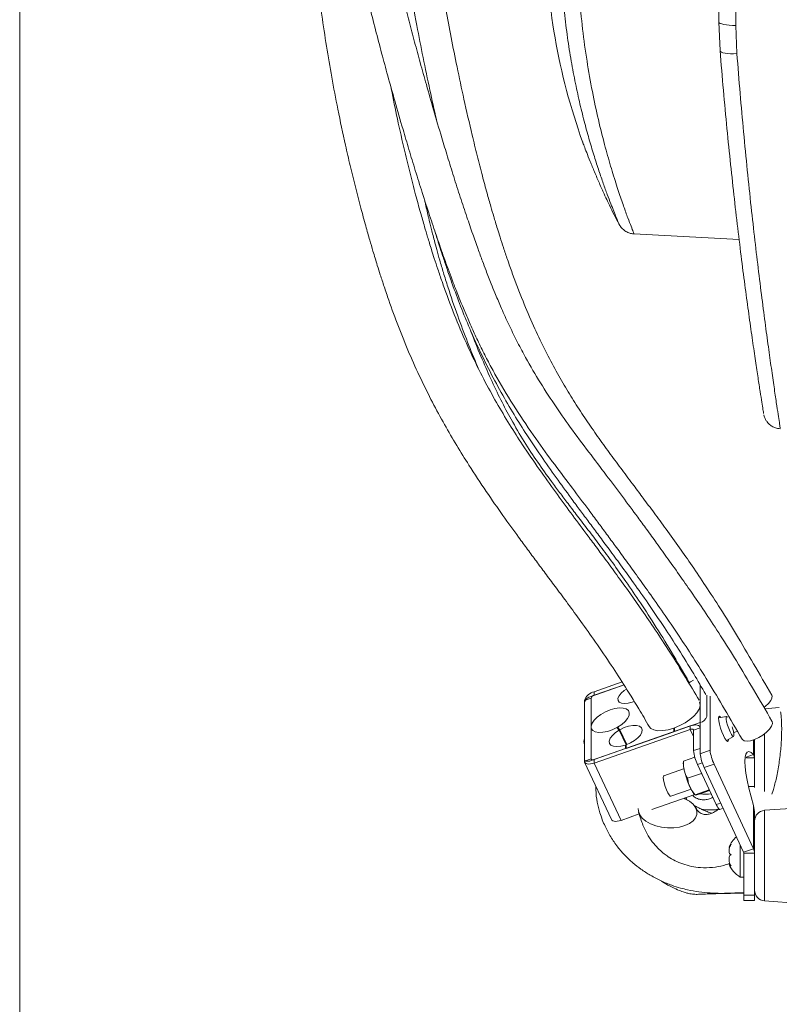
# Model space of a CAD drawing. Header units: millimetres. Extents: x 0 to 8410, y 0 to 5940.
# Tile 112 of 180: x 5057 to 5270, y 2877 to 3153. Entities that reach past the tile are written whole.
import ezdxf

# ---------------------------------------------------------------- set-up
doc = ezdxf.new("R2010")
doc.units = ezdxf.units.MM
doc.header["$LTSCALE"] = 10
doc.styles.add('SLDTEXTSTYLE0', font='TXT', dxfattribs={"width": 0.605})
doc.dimstyles.new('SLDDIMSTYLE0', dxfattribs={"dimtxt": 50, "dimasz": 50, "dimexe": 0, "dimexo": 0.0625, "dimgap": 12.5, "dimtad": 1, "dimtoh": 1, "dimdec": 1, "dimrnd": 1e-09, "dimzin": 12, "dimdsep": 46, "dimtxsty": 'SLDTEXTSTYLE0', "dimsah": 1, "dimcen": 0.09, "dimadec": 0, "dimazin": 0, "dimtfac": 1, "dimtofl": 0, "dimtmove": 0, "dimatfit": 3, "dimfxl": 1, "dimfrac": 2, "dimtolj": 1, "dimtzin": 12, "dimarcsym": 0})

# ---------------------------------------------------------------- blocks, each defined once
blk = doc.blocks.new('*D17')
at = {"color": 7, "linetype": 'Continuous', "lineweight": 0}
for p, q in [((5057.2, 3177.87), (5057.2, 2367.92)), ((5437.2, 2551.21), (5437.2, 2367.92)), ((5437.2, 2382.92), (5057.2, 2382.92))]:
    blk.add_line(p, q, dxfattribs=at)
for points in [[(5057.2, 2382.92), (5107.2, 2375.42), (5107.2, 2390.42)], [(5437.2, 2382.92), (5387.2, 2390.42), (5387.2, 2375.42)]]:
    blk.add_solid(points, dxfattribs=at)
at = {"color": 7, "linetype": 'Continuous', "lineweight": 0, "insert": (5189.92, 2447.38), "char_height": 50, "attachment_point": 1, "style": 'SLDTEXTSTYLE0'}
blk.add_mtext('380', dxfattribs=at)

msp = doc.modelspace()

# ---------------------------------------------------------------- linework, layer by layer
at = {"color": 7, "linetype": 'Continuous', "lineweight": 0}
for p, q in [((5253.2, 3152.31), (5253.2, 3183.6)), ((5253.52, 3144.32), (5253.2, 3152.31)), ((5229.39, 3092.93), (5258.87, 3091.38)), ((5241.63, 2972.74), (5241.33, 2972.64)), ((5241.84, 2971.82), (5242.12, 2971.92)), ((5242.38, 2970.94), (5242.63, 2971.06)), ((5217.35, 2963.25), (5226.6, 2966.48)), ((5226.07, 2967.3), (5218.28, 2964.57)), ((5226.6, 2966.48), (5218.28, 2963.57)), ((5247.95, 2947.2), (5247.95, 2966.5)), ((5215.5, 2962.1), (5215.5, 2945.1)), ((5217.35, 2962.75), (5217.35, 2945.75)), ((5249.8, 2963.59), (5249.8, 2957.6)), ((5250.73, 2948.18), (5250.73, 2963.37)), ((5215.5, 2945.6), (5215.5, 2961.6)), ((5270.13, 2960.11), (5265.99, 2959.82)), ((5255.37, 2957.61), (5253.07, 2957.24)), ((5218.28, 2945.57), (5245.17, 2954.98)), ((5218.28, 2944.57), (5245.17, 2953.98)), ((5224.61, 2954.53), (5225.29, 2953.83)), ((5224.78, 2954.62), (5225.46, 2953.93)), ((5225.03, 2954.1), (5224.78, 2954.62)), ((5225.29, 2953.83), (5227.22, 2949.7)), ((5225.46, 2953.93), (5227.4, 2949.77)), ((5240.53, 2954.36), (5240.53, 2953.36)), ((5240.72, 2953.96), (5240.53, 2954.36)), ((5247.95, 2955.95), (5240.72, 2953.42)), ((5240.72, 2954.42), (5240.72, 2953.42)), ((5246.09, 2953.81), (5246.09, 2948.06)), ((5247.95, 2954.61), (5247.89, 2954.75)), ((5247.95, 2954.45), (5247.95, 2948.7)), ((5215.5, 2951.16), (5215.46, 2951.14)), ((5240.53, 2953.36), (5227.17, 2948.68)), ((5255.31, 2950.86), (5257.33, 2952)), ((5263.2, 2949.18), (5263.2, 2951.19)), ((5226.98, 2948.62), (5217.35, 2945.25)), ((5226.98, 2949.62), (5226.98, 2948.62)), ((5227.17, 2949.22), (5226.98, 2949.62)), ((5227.17, 2949.68), (5227.17, 2948.68)), ((5263.2, 2949.18), (5263.2, 2946.07)), ((5243.32, 2945.14), (5246.44, 2946.23)), ((5262.91, 2946.98), (5260.87, 2946.26)), ((5260.87, 2946.26), (5261.05, 2946.07)), ((5263.2, 2946.07), (5261.05, 2946.07)), ((5263.2, 2946.07), (5262.91, 2946.98)), ((5263.2, 2938.04), (5263.2, 2946.07)), ((5215.56, 2944.8), (5223.05, 2928.75)), ((5243.3, 2942.92), (5237.72, 2940.96)), ((5247.22, 2944.15), (5252.46, 2932.91)), ((5260.13, 2919.59), (5249.07, 2943.3)), ((5262.91, 2920.57), (5251.85, 2944.27)), ((5244.4, 2940.32), (5248.3, 2941.68)), ((5248.45, 2941.51), (5248.3, 2941.68)), ((5239.71, 2935.3), (5245.4, 2937.29)), ((5250.46, 2937.05), (5250.41, 2937.31)), ((5263.2, 2937.72), (5263.2, 2938.04)), ((5234.38, 2931.53), (5246.42, 2935.74)), ((5243.92, 2934.46), (5243.6, 2934.75)), ((5246.56, 2935.68), (5250.46, 2937.05)), ((5247.64, 2935.86), (5250.6, 2936.9)), ((5253.45, 2931.57), (5254.39, 2931.9)), ((5262.91, 2932.65), (5263.2, 2930.96)), ((5277.82, 2932.14), (5265.99, 2931.32)), ((5225.77, 2928.51), (5230.87, 2930.3)), ((5263.2, 2930.96), (5263.2, 2928.32)), ((5263.2, 2920.68), (5263.2, 2928.32)), ((5259.2, 2921.58), (5259.2, 2912.62)), ((5263.2, 2920.68), (5263.2, 2919.27)), ((5260.2, 2907.56), (5260.2, 2919.27)), ((5263.2, 2907.56), (5263.2, 2919.27)), ((5256.35, 2916.32), (5256.06, 2916.32)), ((5259.2, 2912.62), (5260.2, 2912.62)), ((5260.2, 2906.06), (5260.2, 2907.56)), ((5263.2, 2908.1), (5263.37, 2908.1)), ((5263.2, 2908.09), (5263.37, 2908.09)), ((5263.2, 2906.06), (5263.2, 2907.56)), ((5260.2, 2906.06), (5263.2, 2906.06)), ((5265.99, 2905.93), (5276.02, 2905.22))]:
    msp.add_line(p, q, dxfattribs=at)
at = {"color": 8, "linetype": 'Continuous', "lineweight": 0}
for p, q in [((5257.94, 3183.81), (5257.94, 3151.36)), ((5257.94, 3151.36), (5258.25, 3143.48)), ((5217.35, 2962.75), (5215.5, 2962.1)), ((5218.28, 2964.57), (5218.28, 2963.57)), ((5245.17, 2953.98), (5245.17, 2954.98)), ((5245.17, 2953.98), (5246.09, 2951.99)), ((5247.95, 2954.45), (5246.09, 2953.81)), ((5262.91, 2951.09), (5262.91, 2946.98)), ((5265.99, 2952.79), (5265.99, 2936.62)), ((5246.09, 2948.06), (5247.95, 2948.7)), ((5215.5, 2945.1), (5217.35, 2945.75)), ((5218.28, 2945.57), (5218.28, 2944.57)), ((5247.95, 2947.2), (5250.73, 2948.18)), ((5218.28, 2944.57), (5225.77, 2928.51)), ((5248.54, 2944.61), (5247.22, 2944.15)), ((5249.07, 2943.3), (5251.85, 2944.27)), ((5261.47, 2938.04), (5263.2, 2938.04)), ((5252.46, 2932.91), (5253.72, 2933.34)), ((5262.91, 2932.65), (5262.91, 2920.57)), ((5265.99, 2931.32), (5265.99, 2918.62)), ((5262.91, 2920.57), (5260.13, 2919.59)), ((5263.2, 2919.27), (5260.2, 2919.27)), ((5265.99, 2918.62), (5265.99, 2905.93)), ((5260.2, 2907.56), (5263.2, 2907.56))]:
    msp.add_line(p, q, dxfattribs=at)
at = {"color": 8, "linetype": 'Continuous', "lineweight": 0, "flags": 128}
for points in [[(5253.2, 3152.31), (5253.29, 3152.13), (5253.56, 3151.96), (5253.99, 3151.8), (5254.58, 3151.66), (5255.29, 3151.54), (5256.11, 3151.45), (5257, 3151.39), (5257.94, 3151.36)], [(5253.52, 3144.32), (5253.63, 3144.1), (5253.91, 3143.9), (5254.34, 3143.73), (5254.93, 3143.6), (5255.63, 3143.51), (5256.44, 3143.45), (5257.32, 3143.44), (5258.25, 3143.48)]]:
    msp.add_lwpolyline(points, dxfattribs=at)
at = {"color": 7, "linetype": 'Continuous', "lineweight": 0, "flags": 128}
for points in [[(5246.05, 2967.85), (5245.21, 2967.3), (5244.8, 2967.07)], [(5229.46, 2961.85), (5228.93, 2961.65), (5227.79, 2961.34), (5226.75, 2961.24), (5225.88, 2961.34), (5225.25, 2961.64), (5224.92, 2962.12), (5224.91, 2962.73), (5225.22, 2963.44), (5225.83, 2964.18), (5226.69, 2964.89), (5227.32, 2965.3)], [(5265.83, 2960.19), (5266.26, 2960.52), (5267.11, 2961.3), (5267.73, 2962.08), (5268.07, 2962.81), (5268.1, 2963.41), (5268.02, 2963.62)], [(5224.61, 2954.53), (5223.31, 2953.9), (5221.97, 2953.45), (5220.67, 2953.19), (5219.51, 2953.14), (5218.54, 2953.3), (5217.84, 2953.67), (5217.44, 2954.22), (5217.37, 2954.92), (5217.63, 2955.72), (5218.21, 2956.57), (5219.07, 2957.43), (5220.15, 2958.23), (5221.4, 2958.93), (5222.73, 2959.49), (5224.06, 2959.86), (5225.31, 2960.03), (5226.4, 2959.99), (5227.25, 2959.74), (5227.83, 2959.29), (5228.09, 2958.67), (5228.02, 2957.92), (5227.62, 2957.09), (5226.91, 2956.23), (5225.95, 2955.39), (5224.78, 2954.62)], [(5247.78, 2961.68), (5247.88, 2961.41), (5247.93, 2960.59), (5247.65, 2959.67), (5247.05, 2958.69), (5246.17, 2957.7), (5245.04, 2956.74), (5243.72, 2955.84), (5242.25, 2955.06), (5240.72, 2954.42)], [(5253.07, 2957.16), (5253.14, 2957.59), (5253.34, 2957.69), (5253.65, 2957.43), (5253.73, 2957.34)], [(5255.88, 2951.18), (5255.88, 2951.14), (5255.81, 2950.7), (5255.61, 2950.61), (5255.3, 2950.86), (5254.91, 2951.43), (5254.48, 2952.27), (5254.04, 2953.3), (5253.65, 2954.4), (5253.34, 2955.48), (5253.14, 2956.43), (5253.07, 2957.16), (5253.07, 2957.16)], [(5255.6, 2957.48), (5255.37, 2957.61), (5255.23, 2957.4), (5255.23, 2956.89), (5255.37, 2956.12), (5255.62, 2955.19), (5255.95, 2954.22), (5256.33, 2953.31)], [(5226.98, 2949.62), (5225.74, 2949.29), (5224.59, 2949.17), (5223.63, 2949.27), (5222.92, 2949.59), (5222.52, 2950.09), (5222.45, 2950.75), (5222.73, 2951.51), (5223.33, 2952.31), (5224.2, 2953.11), (5225.29, 2953.83)], [(5225.46, 2953.93), (5226.67, 2954.5), (5227.9, 2954.9), (5229.08, 2955.11), (5230.11, 2955.1), (5230.93, 2954.89), (5231.47, 2954.48), (5231.7, 2953.9), (5231.6, 2953.21), (5231.18, 2952.43), (5230.47, 2951.64), (5229.52, 2950.88), (5228.39, 2950.21), (5227.17, 2949.68)], [(5240.53, 2954.36), (5238.95, 2953.91), (5237.45, 2953.67), (5236.09, 2953.65), (5234.96, 2953.86), (5234.09, 2954.27), (5233.53, 2954.88), (5233.32, 2955.49)], [(5245.17, 2954.98), (5245.71, 2955.14), (5246.23, 2955.24), (5246.71, 2955.27), (5247.13, 2955.23), (5247.48, 2955.12), (5247.74, 2954.95), (5247.9, 2954.73), (5247.95, 2954.45)], [(5245.17, 2953.98), (5245.35, 2954.03), (5245.52, 2954.07), (5245.68, 2954.08), (5245.82, 2954.06), (5245.94, 2954.03), (5246.02, 2953.97), (5246.08, 2953.9), (5246.09, 2953.81)], [(5256.33, 2953.31), (5256.71, 2952.59), (5257.05, 2952.13), (5257.29, 2951.99), (5257.43, 2952.19), (5257.43, 2952.71), (5257.29, 2953.47), (5257.05, 2954.4), (5256.96, 2954.69)], [(5259.7, 2951.26), (5259.79, 2951.14), (5260.3, 2950.81), (5261.08, 2950.71), (5262.06, 2950.84), (5263.18, 2951.19), (5264.36, 2951.73), (5265.5, 2952.42), (5266.52, 2953.22), (5267.34, 2954.06), (5267.91, 2954.88), (5268.18, 2955.63), (5268.13, 2956.23), (5268.07, 2956.35)], [(5215.35, 2950.73), (5215.42, 2951.1), (5215.46, 2951.14)], [(5257.36, 2953.13), (5257.93, 2953.31), (5258.38, 2953.49)], [(5215.5, 2949.67), (5215.42, 2950.08), (5215.35, 2950.73)], [(5217.35, 2945.25), (5216.99, 2945.14), (5216.64, 2945.08), (5216.32, 2945.06), (5216.04, 2945.08), (5215.81, 2945.15), (5215.64, 2945.27), (5215.53, 2945.42), (5215.5, 2945.6)], [(5217.35, 2945.75), (5217.37, 2945.66), (5217.42, 2945.58), (5217.51, 2945.53), (5217.62, 2945.49), (5217.76, 2945.48), (5217.92, 2945.49), (5218.1, 2945.52), (5218.28, 2945.57)], [(5262.91, 2946.98), (5262.2, 2947.55), (5261.59, 2947.77), (5261.11, 2947.62), (5260.76, 2947.1), (5260.54, 2946.24), (5260.47, 2945.05), (5260.54, 2943.55), (5260.76, 2941.77), (5261.11, 2939.75), (5261.59, 2937.52), (5262.2, 2935.14), (5262.91, 2932.65)], [(5215.5, 2945.1), (5215.55, 2944.83), (5215.71, 2944.6), (5215.97, 2944.43), (5216.31, 2944.32), (5216.73, 2944.29), (5217.21, 2944.31), (5217.74, 2944.41), (5218.28, 2944.57)], [(5237.59, 2940.54), (5237.66, 2940.91), (5237.72, 2940.96)], [(5239.71, 2935.3), (5239.58, 2935.32), (5239.28, 2935.63), (5238.91, 2936.24), (5238.52, 2937.07), (5238.15, 2938.04), (5237.85, 2939.01), (5237.66, 2939.88), (5237.59, 2940.54)], [(5230.61, 2931.8), (5230.65, 2931.04), (5231, 2930.07), (5231.7, 2929.14), (5232.71, 2928.29), (5233.99, 2927.57), (5235.48, 2927), (5237.12, 2926.61), (5238.83, 2926.41), (5240.54, 2926.42), (5242.18, 2926.63), (5243.67, 2927.04), (5244.95, 2927.62), (5245.96, 2928.35), (5246.66, 2929.21), (5247.02, 2930.14), (5247.02, 2931.12), (5246.66, 2932.09), (5245.96, 2933.02), (5244.95, 2933.87), (5243.67, 2934.59), (5243.44, 2934.7)], [(5253.45, 2931.57), (5253.4, 2931.57), (5253.26, 2931.64), (5253.09, 2931.82), (5252.89, 2932.1), (5252.68, 2932.46), (5252.46, 2932.91)], [(5223.05, 2928.75), (5223.2, 2928.54), (5223.46, 2928.37), (5223.8, 2928.26), (5224.23, 2928.23), (5224.71, 2928.26), (5225.23, 2928.35), (5225.77, 2928.51)]]:
    msp.add_lwpolyline(points, dxfattribs=at)
at = {"color": 7, "linetype": 'Continuous', "lineweight": 0}
for centre, radius, start, end in [((5379.7, 3177.87), 175, 180.0015, 199.7352), ((5379.7, 3177.87), 175, 206.0625, 208.0418), ((5219.09, 2960.86), 3.8, 102.3163, 160.9689), ((5217.89, 2960.77), 2.53, 102.3162, 160.969), ((5218.55, 2962.34), 1.27, 102.3172, 160.968), ((5247.41, 2958.43), 2.53, 282.3151, 340.969), ((5257.68, 2949.27), 11.65, 185.9869, 206.0931), ((5259.53, 2948.42), 11.65, 185.9865, 206.0938), ((5262.32, 2949.39), 11.65, 185.987, 206.0937), ((5249.47, 2943.79), 7.98, 258.7272, 281.3023), ((5266.2, 2928.32), 3, 94, 180), ((5262.6, 2918.5), 7, 129.7336, 159.316), ((5259.44, 2919.27), 0.766, 0.115, 25.1882), ((5260.14, 2919.26), 3.06, 0.1188, 25.1829), ((5262.6, 2918.74), 7, 200.718, 240.9503), ((5266.2, 2908.92), 3, 180, 266)]:
    msp.add_arc(centre, radius, start, end, dxfattribs=at)
for points, knots in [([(5154.35, 3325.19), (5153.73, 3323.4), (5152.47, 3319.77), (5150.59, 3314.2), (5148.74, 3308.37), (5147.08, 3302.54), (5145.73, 3297.04), (5144.74, 3292.29), (5144.02, 3288.33), (5143.46, 3284.8), (5142.95, 3281.18), (5142.47, 3277.07), (5141.93, 3271.35), (5141.5, 3264.2), (5141.31, 3255.91), (5141.39, 3247.87), (5141.65, 3240.91), (5141.99, 3235.25), (5142.32, 3230.88), (5142.69, 3226.6), (5143.15, 3222.09), (5143.74, 3216.94), (5144.45, 3211.48), (5145.27, 3205.84), (5146.13, 3200.43), (5146.98, 3195.44), (5147.81, 3190.89), (5149.07, 3184.29), (5150.9, 3175.41), (5153.14, 3165.57), (5155.18, 3157.12), (5156.91, 3150.27), (5158.64, 3143.67), (5160.44, 3137.02), (5162.43, 3129.89), (5164.41, 3123), (5166.33, 3116.49), (5168.12, 3110.59), (5170.06, 3104.4), (5172.04, 3098.28), (5173.93, 3092.63), (5175.57, 3087.89), (5176.93, 3084.07), (5178.03, 3081.1), (5178.89, 3078.81), (5179.66, 3076.83), (5180.53, 3074.65), (5181.67, 3071.85), (5183.14, 3068.38), (5184.88, 3064.51), (5186.8, 3060.49), (5188.84, 3056.52), (5191.94, 3050.86), (5196.28, 3043.69), (5201.77, 3035.6), (5207.13, 3028.27), (5212.1, 3021.68), (5216.08, 3016.37), (5219.25, 3012.12), (5221.73, 3008.77), (5224.28, 3005.3), (5227.05, 3001.51), (5230.18, 2997.19), (5233.71, 2992.24), (5237.69, 2986.58), (5241.82, 2980.55), (5246.04, 2974.11), (5250.29, 2967.27), (5254.89, 2959.54), (5258.06, 2954.08), (5259.7, 2951.26)], [0, 0, 0, 0, 0.012715, 0.025915, 0.039672, 0.053859, 0.066728, 0.077808, 0.086513, 0.093792, 0.101846, 0.111111, 0.121629, 0.140508, 0.159277, 0.1774, 0.19463, 0.206198, 0.215586, 0.224076, 0.235107, 0.246118, 0.258955, 0.272178, 0.284465, 0.295803, 0.306186, 0.315631, 0.341008, 0.367206, 0.383553, 0.399597, 0.414895, 0.429633, 0.446165, 0.465079, 0.478287, 0.49235, 0.507216, 0.522688, 0.53663, 0.548403, 0.557588, 0.564979, 0.570638, 0.574821, 0.57999, 0.587277, 0.596357, 0.607026, 0.61804, 0.629125, 0.640299, 0.667087, 0.694696, 0.720798, 0.745963, 0.770207, 0.78407, 0.797619, 0.81119, 0.826575, 0.844044, 0.863602, 0.885269, 0.909099, 0.92943, 0.951319, 0.974871, 1, 1, 1, 1]), ([(5268.07, 2956.35), (5266.35, 2959.3), (5263.03, 2965), (5258.22, 2973.07), (5253.77, 2980.18), (5249.7, 2986.35), (5245.99, 2991.79), (5242.43, 2996.87), (5239.06, 3001.63), (5235.87, 3006.08), (5233.04, 3009.97), (5229.86, 3014.31), (5226.13, 3019.34), (5221.59, 3025.38), (5216.72, 3031.79), (5211.79, 3038.37), (5207.03, 3045.12), (5202.64, 3051.92), (5199.05, 3058.12), (5196.21, 3063.55), (5194.04, 3068.04), (5192.11, 3072.34), (5190.57, 3075.98), (5189.46, 3078.71), (5188.64, 3080.79), (5187.83, 3082.89), (5186.84, 3085.52), (5185.59, 3088.92), (5184.13, 3093.05), (5182.47, 3097.9), (5180.69, 3103.28), (5178.88, 3108.93), (5177.15, 3114.48), (5175.26, 3120.72), (5173.27, 3127.45), (5171.27, 3134.48), (5169.51, 3140.81), (5167.9, 3146.72), (5166.37, 3152.55), (5164.86, 3158.49), (5163.35, 3164.64), (5161.81, 3171.19), (5160.25, 3178.19), (5158.69, 3185.61), (5157.19, 3193.35), (5155.79, 3201.26), (5154.57, 3209.05), (5153.58, 3216.3), (5152.78, 3223.1), (5152.12, 3229.85), (5151.57, 3237.01), (5151.22, 3244.03), (5151.05, 3250.78), (5151.05, 3257.08), (5151.21, 3263.1), (5151.49, 3268.24), (5151.81, 3272.31), (5152.11, 3275.41), (5152.42, 3278.24), (5152.82, 3281.36), (5153.41, 3285.31), (5154.35, 3290.56), (5155.75, 3297), (5157.79, 3304.54), (5160.41, 3312.8), (5162.4, 3318.52), (5163.44, 3321.52)], [0, 0, 0, 0, 0.026825, 0.05193, 0.07521, 0.096779, 0.116771, 0.13526, 0.155169, 0.173076, 0.189007, 0.202982, 0.226785, 0.251577, 0.277325, 0.303973, 0.327076, 0.349591, 0.371583, 0.384384, 0.39712, 0.409408, 0.419509, 0.426131, 0.430893, 0.435739, 0.44243, 0.451036, 0.461634, 0.473525, 0.487323, 0.501539, 0.515116, 0.528002, 0.546965, 0.563902, 0.578679, 0.592393, 0.606245, 0.62022, 0.63463, 0.649796, 0.666485, 0.68389, 0.701929, 0.720571, 0.73905, 0.756033, 0.770843, 0.786041, 0.802646, 0.820141, 0.834376, 0.848996, 0.86342, 0.875704, 0.884368, 0.891466, 0.897109, 0.903892, 0.913067, 0.924523, 0.940471, 0.958357, 0.978157, 1, 1, 1, 1]), ([(5169.27, 3319.16), (5168.56, 3317.11), (5167.1, 3312.92), (5164.95, 3306.43), (5162.97, 3299.79), (5161.37, 3293.43), (5160.28, 3288.17), (5159.57, 3284.1), (5159.06, 3280.73), (5158.6, 3277.23), (5158.16, 3273.25), (5157.71, 3267.89), (5157.35, 3261.35), (5157.19, 3253.9), (5157.23, 3246.65), (5157.4, 3240.59), (5157.62, 3235.84), (5157.8, 3232.45), (5157.99, 3229.48), (5158.19, 3226.55), (5158.45, 3223.12), (5158.81, 3218.83), (5159.3, 3213.68), (5159.88, 3208.16), (5160.51, 3202.67), (5161.15, 3197.57), (5161.76, 3192.9), (5162.36, 3188.61), (5163.27, 3182.32), (5164.59, 3173.75), (5166.45, 3162.68), (5168.36, 3152.19), (5170.29, 3142.32), (5172.1, 3133.52), (5173.4, 3127.73), (5174.02, 3124.98)], [0, 0, 0, 0, 0.032857, 0.067289, 0.103611, 0.137878, 0.166599, 0.184976, 0.20059, 0.218197, 0.238423, 0.261362, 0.299692, 0.337633, 0.374377, 0.409643, 0.429459, 0.446647, 0.46116, 0.474601, 0.491122, 0.513473, 0.539987, 0.569698, 0.597916, 0.623998, 0.647913, 0.669641, 0.690005, 0.744822, 0.802037, 0.861721, 0.908241, 0.956409, 1, 1, 1, 1]), ([(5268.02, 2963.63), (5266.31, 2966.57), (5263.01, 2972.29), (5258.21, 2980.44), (5253.73, 2987.73), (5249.58, 2994.13), (5245.76, 2999.79), (5242.07, 3005.07), (5238.52, 3010.01), (5235.13, 3014.61), (5232.12, 3018.66), (5229.14, 3022.65), (5226.08, 3026.73), (5222.83, 3031.11), (5219.6, 3035.57), (5216.39, 3040.18), (5213.24, 3044.92), (5210.16, 3049.88), (5207.16, 3055.13), (5204.18, 3060.85), (5201.2, 3067.16), (5198.21, 3074.2), (5195.79, 3080.5), (5193.99, 3085.56), (5192.85, 3088.94), (5191.92, 3091.83), (5191.18, 3094.19), (5190.59, 3096.12), (5189.97, 3098.18), (5189.17, 3100.91), (5188.1, 3104.69), (5186.82, 3109.46), (5185.43, 3114.89), (5183.68, 3122.07), (5181.79, 3130.35), (5179.84, 3139.48), (5178.14, 3147.9), (5176.62, 3155.85), (5175.19, 3163.8), (5173.81, 3171.84), (5172.46, 3180.2), (5171.15, 3188.85), (5169.91, 3197.86), (5168.8, 3206.83), (5167.95, 3214.85), (5167.31, 3221.85), (5166.8, 3228.28), (5166.37, 3235.08), (5166.08, 3241.76), (5165.93, 3248.19), (5165.92, 3254.23), (5166.05, 3260.03), (5166.29, 3265.03), (5166.57, 3269), (5166.84, 3272.03), (5167.13, 3274.74), (5167.49, 3277.68), (5168.01, 3281.38), (5168.86, 3286.35), (5170.15, 3292.48), (5172.06, 3299.67), (5174.54, 3307.54), (5176.44, 3313), (5177.43, 3315.86)], [0, 0, 0, 0, 0.027831, 0.054038, 0.078471, 0.101163, 0.122226, 0.141733, 0.162792, 0.181824, 0.198894, 0.214061, 0.23302, 0.251789, 0.270833, 0.290061, 0.30941, 0.327903, 0.34658, 0.365539, 0.385062, 0.405506, 0.427218, 0.437482, 0.446486, 0.454127, 0.460309, 0.464956, 0.469167, 0.476335, 0.485959, 0.49817, 0.512671, 0.527012, 0.552062, 0.574518, 0.594744, 0.61415, 0.633, 0.652906, 0.672853, 0.693799, 0.715641, 0.73795, 0.758468, 0.773233, 0.788173, 0.804504, 0.821775, 0.835856, 0.850337, 0.864789, 0.877199, 0.88596, 0.893155, 0.898843, 0.905345, 0.914267, 0.925491, 0.941215, 0.958874, 0.978424, 1, 1, 1, 1]), ([(5142.58, 3277.85), (5142.56, 3277.74), (5142.2, 3275.62), (5141.56, 3271.33), (5140.73, 3265.33), (5140.04, 3259.5), (5139.45, 3253.99), (5138.94, 3248.4), (5138.52, 3242.89), (5138.19, 3237.79), (5137.97, 3233.4), (5137.82, 3229.64), (5137.69, 3225.88), (5137.6, 3221.67), (5137.55, 3216.71), (5137.56, 3211.21), (5137.66, 3205.5), (5137.82, 3199.99), (5138.03, 3194.91), (5138.28, 3190.25), (5138.71, 3183.52), (5139.44, 3174.46), (5140.58, 3163.91), (5141.86, 3154.23), (5143.18, 3145.55), (5144.68, 3136.76), (5146.43, 3127.51), (5148.19, 3119.23), (5149.85, 3111.99), (5151.29, 3106.1), (5152.75, 3100.46), (5154.11, 3095.47), (5155.25, 3091.46), (5156.13, 3088.46), (5156.84, 3086.11), (5157.52, 3083.89), (5158.35, 3081.25), (5159.42, 3077.98), (5161.07, 3073.12), (5163.37, 3066.82), (5166.34, 3059.48), (5169.55, 3052.38), (5172.87, 3045.73), (5176.26, 3039.48), (5179.68, 3033.61), (5183.6, 3027.29), (5187.97, 3020.68), (5192.65, 3013.97), (5196.47, 3008.67), (5199.57, 3004.46), (5202.04, 3001.13), (5204.61, 2997.69), (5207.41, 2993.95), (5210.57, 2989.69), (5214.13, 2984.82), (5218.15, 2979.18), (5222.31, 2973.12), (5226.56, 2966.6), (5230.29, 2960.59), (5232.7, 2956.47), (5233.68, 2954.79)], [0, 0, 0, 0, 0.000854, 0.016775, 0.033947, 0.048221, 0.062679, 0.077308, 0.092091, 0.105915, 0.117308, 0.126495, 0.135389, 0.146723, 0.159422, 0.174257, 0.189728, 0.20411, 0.217385, 0.229545, 0.240597, 0.270143, 0.300616, 0.323501, 0.346493, 0.369267, 0.393238, 0.420163, 0.435555, 0.451658, 0.467858, 0.481576, 0.492588, 0.500985, 0.506576, 0.512122, 0.519541, 0.528774, 0.539744, 0.561008, 0.583439, 0.605182, 0.626348, 0.64702, 0.667279, 0.687199, 0.715715, 0.743554, 0.770827, 0.786661, 0.802318, 0.818176, 0.836209, 0.856699, 0.879639, 0.905032, 0.932945, 0.956763, 0.982426, 1, 1, 1, 1]), ([(5265.73, 3042.59), (5265.73, 3042.58), (5265.74, 3042.57), (5265.57, 3043.6), (5265.25, 3045.59), (5264.79, 3048.58), (5264.19, 3052.46), (5263.47, 3057.24), (5262.64, 3062.92), (5261.71, 3069.44), (5260.73, 3076.68), (5259.69, 3084.61), (5258.62, 3093.29), (5257.54, 3102.57), (5256.48, 3112.3), (5255.45, 3122.49), (5254.45, 3133.16), (5253.83, 3140.6), (5253.52, 3144.32)], [0, 0, 0, 0, 0.03965, 0.101956, 0.166132, 0.230309, 0.29338, 0.356453, 0.421415, 0.486378, 0.549622, 0.612865, 0.677953, 0.743041, 0.806366, 0.86969, 0.934845, 1, 1, 1, 1]), ([(5247.65, 2962.16), (5246.39, 2964.31), (5243.64, 2968.98), (5239.53, 2975.6), (5235.44, 2981.86), (5231.69, 2987.35), (5228.09, 2992.45), (5224.67, 2997.21), (5221.42, 3001.63), (5218.54, 3005.51), (5215.35, 3009.79), (5211.69, 3014.7), (5207.37, 3020.59), (5202.85, 3026.89), (5198.52, 3033.22), (5194.49, 3039.49), (5190.83, 3045.62), (5187.21, 3052.25), (5183.65, 3059.44), (5180.21, 3067.25), (5177.56, 3074.05), (5175.65, 3079.38), (5174.46, 3082.86), (5173.49, 3085.83), (5172.71, 3088.27), (5172.09, 3090.28), (5171.43, 3092.44), (5170.59, 3095.29), (5169.45, 3099.24), (5168.08, 3104.24), (5166.61, 3109.94), (5164.88, 3117.01), (5163.13, 3124.88), (5161.87, 3130.9), (5161.32, 3133.87), (5161.29, 3134.02)], [0, 0, 0, 0, 0.0372196, 0.0811824, 0.1219403, 0.1597574, 0.1947831, 0.2325849, 0.2666855, 0.2971282, 0.3239543, 0.3679782, 0.4129129, 0.4587237, 0.5053757, 0.541404, 0.5779529, 0.6152251, 0.6535552, 0.6933346, 0.734636, 0.7534556, 0.7699316, 0.7839292, 0.7953237, 0.8040173, 0.8118512, 0.8252135, 0.8431785, 0.8659341, 0.8931129, 0.9201627, 0.9608379, 0.9979638, 1, 1, 1, 1]), ([(5214.98, 3118.78), (5214.99, 3118.77), (5215, 3118.74), (5215.4, 3117.65), (5216.11, 3115.8), (5217.11, 3113.25), (5218.35, 3110.23), (5219.72, 3107.05), (5221.03, 3104.11), (5222.02, 3101.99), (5222.53, 3100.92), (5222.51, 3100.97), (5222.5, 3100.98)], [0, 0, 0, 0, 0.0707472, 0.1674857, 0.266602, 0.3709969, 0.4824614, 0.6006996, 0.7220467, 0.8395364, 0.9469171, 1, 1, 1, 1]), ([(5185.71, 3055.4), (5185.66, 3055.52), (5184.63, 3057.79), (5182.71, 3062.64), (5179.9, 3070.07), (5177.66, 3076.65), (5176.02, 3081.89), (5174.99, 3085.4), (5174.14, 3088.4), (5173.49, 3090.86), (5172.97, 3092.85), (5172.44, 3094.97), (5171.77, 3097.73), (5171.18, 3100.29), (5170.83, 3101.92), (5170.76, 3102.26)], [0, 0, 0, 0, 0.0087148, 0.1665162, 0.3316812, 0.5065559, 0.5896855, 0.6626353, 0.7246487, 0.7749742, 0.813004, 0.8463575, 0.9031051, 0.9796813, 1, 1, 1, 1]), ([(5225.23, 3095.63), (5225.24, 3095.6), (5225.27, 3095.55), (5225.39, 3095.34), (5225.63, 3094.96), (5226.1, 3094.39), (5226.87, 3093.73), (5227.88, 3093.22), (5228.76, 3092.96), (5229.25, 3092.97), (5229.39, 3092.97)], [0, 0, 0, 0, 0.048617, 0.111182, 0.19403, 0.31771, 0.510794, 0.737749, 0.925936, 1, 1, 1, 1]), ([(5173.61, 3093.62), (5173.66, 3093.46), (5173.91, 3092.62), (5174.39, 3091.07), (5175.12, 3088.75), (5176.02, 3085.97), (5177.15, 3082.62), (5178.74, 3078.08), (5180.8, 3072.57), (5183.3, 3066.45), (5185.91, 3060.62), (5188.85, 3054.6), (5192.13, 3048.46), (5195.75, 3042.28), (5199.65, 3036.09), (5203.8, 3029.94), (5208.1, 3023.88), (5211.7, 3018.94), (5214.67, 3014.93), (5217.09, 3011.68), (5219.66, 3008.22), (5222.53, 3004.37), (5225.77, 2999.97), (5229.42, 2994.93), (5233.51, 2989.15), (5237.7, 2982.97), (5241.96, 2976.4), (5245.84, 2970.11), (5248.4, 2965.74), (5249.54, 2963.81)], [0, 0, 0, 0, 0.0027801, 0.0141773, 0.0265518, 0.0425688, 0.0620706, 0.0848569, 0.1223146, 0.160565, 0.1974669, 0.2332723, 0.2796984, 0.325062, 0.3697323, 0.4247339, 0.4788333, 0.5320539, 0.5629625, 0.5934981, 0.6259035, 0.6629309, 0.7046578, 0.7511586, 0.8025324, 0.8589541, 0.9070489, 0.9587615, 1, 1, 1, 1]), ([(5183.71, 3065.61), (5183.71, 3065.61), (5184.56, 3063.18), (5186.45, 3058.71), (5189.22, 3052.27), (5192.05, 3046.38), (5195.17, 3040.48), (5198.6, 3034.64), (5202.38, 3028.9), (5205.72, 3024.24), (5208.57, 3020.4), (5211, 3017.19), (5213.68, 3013.68), (5216.59, 3009.88), (5219.73, 3005.73), (5223.08, 3001.19), (5226.76, 2996.04), (5230.79, 2990.17), (5235.18, 2983.43), (5239.93, 2975.72), (5243.21, 2970.08), (5244.91, 2967.18)], [0, 0, 0, 0, 0.000013, 0.055679, 0.109221, 0.161497, 0.213056, 0.276936, 0.340532, 0.403646, 0.440412, 0.477597, 0.519532, 0.56698, 0.614142, 0.665953, 0.722544, 0.784084, 0.850818, 0.923128, 1, 1, 1, 1]), ([(5265.8, 3042.24), (5265.81, 3042.2), (5265.86, 3041.95), (5266, 3041.49), (5266.29, 3040.86), (5266.79, 3040.08), (5267.54, 3039.32), (5268.56, 3038.71), (5269.51, 3038.36), (5270.15, 3038.33), (5270.4, 3038.31)], [0, 0, 0, 0, 0.022849, 0.115879, 0.22239, 0.338414, 0.539681, 0.709798, 0.882894, 1, 1, 1, 1]), ([(5244.4, 2940.32), (5244.19, 2940.66), (5243.78, 2941.37), (5243.42, 2942.84), (5243.18, 2944.1), (5243.29, 2944.97), (5243.32, 2945.14)], [0, 0, 0, 0, 0.24494, 0.500119, 0.904934, 1, 1, 1, 1]), ([(5243.26, 2945.11), (5243.25, 2944.93), (5243.2, 2944.44), (5243.26, 2943.75), (5243.38, 2943.14), (5243.43, 2942.88)], [0, 0, 0, 0, 0.254202, 0.682632, 1, 1, 1, 1]), ([(5243.43, 2942.88), (5243.45, 2942.77), (5243.53, 2942.3), (5243.79, 2941.35), (5244.19, 2940.09), (5244.65, 2938.88), (5244.99, 2938.08), (5245.17, 2937.73), (5245.18, 2937.71)], [0, 0, 0, 0, 0.068368, 0.307697, 0.534909, 0.759463, 0.985741, 1, 1, 1, 1]), ([(5244.4, 2940.32), (5244.49, 2939.81), (5244.73, 2938.44), (5245.51, 2936.84), (5246.35, 2935.91), (5246.56, 2935.68)], [0, 0, 0, 0, 0.303241, 0.824416, 1, 1, 1, 1]), ([(5218.7, 2938.08), (5218.7, 2937.75), (5218.7, 2936.23), (5219.04, 2933.7), (5219.88, 2930.26), (5221.15, 2927.02), (5222.85, 2923.83), (5224.74, 2921.07), (5226.86, 2918.63), (5229.06, 2916.58), (5231.42, 2914.74), (5234.09, 2913.01), (5237.01, 2911.47), (5239.85, 2910.32), (5242.32, 2909.54), (5244.89, 2908.91), (5247.77, 2908.41), (5250.89, 2908.11), (5253.61, 2908.03), (5255.69, 2908.06), (5257.15, 2908.12), (5258.2, 2908.17), (5259.02, 2908.2), (5259.73, 2908.22), (5260.04, 2908.21), (5260.2, 2908.21)], [0, 0, 0, 0, 0.011223, 0.052146, 0.08913, 0.137579, 0.178044, 0.221278, 0.260557, 0.297606, 0.33373, 0.374787, 0.421462, 0.467042, 0.506054, 0.539581, 0.595072, 0.660028, 0.72773, 0.786519, 0.835022, 0.875019, 0.914805, 0.955022, 1, 1, 1, 1]), ([(5245.18, 2937.71), (5245.35, 2937.39), (5245.7, 2936.69), (5246.1, 2936.05), (5246.44, 2935.72), (5246.51, 2935.64)], [0, 0, 0, 0, 0.397787, 0.861972, 1, 1, 1, 1]), ([(5244, 2934.89), (5244.09, 2934.65), (5244.2, 2934.37), (5244.37, 2934.16), (5244.39, 2934.13)], [0, 0, 0, 0, 0.88053, 1, 1, 1, 1]), ([(5245.86, 2935.54), (5245.98, 2935.4), (5246.43, 2934.86), (5247.31, 2934.53), (5248.45, 2934.26), (5249.66, 2934.28), (5250.71, 2934.52), (5251.29, 2934.86), (5251.5, 2934.98)], [0, 0, 0, 0, 0.099581, 0.376253, 0.547846, 0.714001, 0.900063, 1, 1, 1, 1]), ([(5247.64, 2935.86), (5247.41, 2935.8), (5246.77, 2935.63), (5246.43, 2935.58), (5246.53, 2935.66), (5246.56, 2935.68)], [0, 0, 0, 0, 0.303241, 0.824416, 1, 1, 1, 1]), ([(5251.19, 2930.5), (5251.18, 2930.5), (5250.81, 2930.6), (5249.96, 2930.92), (5248.88, 2931.36), (5248.14, 2931.71), (5247.77, 2931.89), (5247.32, 2932.12), (5246.77, 2932.42), (5246.35, 2932.66), (5246.13, 2932.79)], [0, 0, 0, 0, 0.010556, 0.312334, 0.587976, 0.639859, 0.691161, 0.767481, 0.879648, 1, 1, 1, 1]), ([(5253.19, 2931.73), (5252.89, 2931.5), (5252.24, 2930.99), (5251.16, 2930.4), (5249.93, 2930.11), (5248.78, 2930.17), (5247.6, 2930.67), (5246.96, 2931.64), (5246.63, 2932.14)], [0, 0, 0, 0, 0.166483, 0.363031, 0.515189, 0.670063, 0.829493, 1, 1, 1, 1]), ([(5230.71, 2930.78), (5231.08, 2929.55), (5231.79, 2927.26), (5233.21, 2924.3), (5234.79, 2922.06), (5236.33, 2920.41), (5237.71, 2919.22), (5239.2, 2918.15), (5240.95, 2917.14), (5243.12, 2916.22), (5245.53, 2915.55), (5248.36, 2915.16), (5251.42, 2915.24), (5254.11, 2915.71), (5255.55, 2916.21), (5256.04, 2916.38)], [0, 0, 0, 0, 0.106736, 0.200127, 0.27976, 0.346061, 0.399075, 0.441803, 0.507726, 0.578057, 0.653328, 0.732282, 0.838054, 0.944459, 1, 1, 1, 1]), ([(5248.45, 2931.56), (5248.71, 2931.53), (5249.33, 2931.46), (5250.49, 2931.47), (5251.72, 2931.49), (5252.67, 2931.51), (5252.89, 2931.51)], [0, 0, 0, 0, 0.228404, 0.544932, 0.89569, 1, 1, 1, 1]), ([(5256.61, 2918.94), (5256.46, 2919.02), (5256.21, 2919.15), (5256.04, 2919.64), (5256.03, 2920.22), (5256.17, 2920.86), (5256.39, 2921.4), (5256.56, 2921.7), (5256.61, 2921.8)], [0, 0, 0, 0, 0.235553, 0.408136, 0.581133, 0.745064, 0.917173, 1, 1, 1, 1]), ([(5256.61, 2921.8), (5256.46, 2921.6), (5256.21, 2921.25), (5256.04, 2920.96), (5256.05, 2920.94), (5256.06, 2920.93)], [0, 0, 0, 0, 0.424482, 0.735466, 1, 1, 1, 1]), ([(5256.61, 2915.76), (5256.46, 2916.04), (5256.21, 2916.52), (5256.04, 2917.31), (5256.03, 2917.95), (5256.17, 2918.47), (5256.39, 2918.78), (5256.56, 2918.9), (5256.61, 2918.94)], [0, 0, 0, 0, 0.235566, 0.40815, 0.581147, 0.745076, 0.917185, 1, 1, 1, 1]), ([(5256.06, 2916.31), (5256.06, 2916.32), (5256.05, 2916.35), (5256.18, 2916.22), (5256.39, 2916), (5256.56, 2915.82), (5256.61, 2915.76)], [0, 0, 0, 0, 0.058855, 0.427199, 0.813923, 1, 1, 1, 1]), ([(5237.1, 2911.49), (5237.5, 2911.23), (5238.84, 2910.36), (5240.67, 2909.48), (5242.48, 2908.7), (5243.74, 2908.27), (5244.65, 2908.02), (5245.44, 2907.86), (5246.11, 2907.79), (5246.96, 2907.75), (5248.13, 2907.79), (5249.92, 2907.87), (5252.34, 2907.96), (5255.59, 2908.04), (5258.28, 2908.07), (5260, 2908.08), (5260.2, 2908.08)], [0, 0, 0, 0, 0.034095, 0.113538, 0.186477, 0.251319, 0.306095, 0.353011, 0.401186, 0.451521, 0.537691, 0.632316, 0.737053, 0.853415, 0.982551, 1, 1, 1, 1])]:
    msp.add_open_spline(points, degree=3, knots=knots, dxfattribs=at)
at = {"color": 8, "linetype": 'Continuous', "lineweight": 0}
for points, knots in [([(5225.24, 3095.63), (5225.23, 3095.65), (5225.21, 3095.7), (5224.93, 3096.36), (5224.44, 3097.54), (5223.76, 3099.22), (5222.92, 3101.34), (5221.92, 3103.94), (5220.8, 3107.03), (5219.58, 3110.56), (5218.28, 3114.57), (5216.94, 3119), (5215.58, 3123.92), (5214.25, 3129.28), (5212.96, 3135.12), (5211.79, 3141.34), (5210.73, 3148), (5209.86, 3155.01), (5209.19, 3162.42), (5208.76, 3170.06), (5208.7, 3175.27), (5208.67, 3177.87)], [0, 0, 0, 0, 0.032986, 0.082883, 0.132782, 0.181309, 0.229839, 0.279707, 0.329578, 0.38068, 0.431784, 0.4842, 0.536617, 0.591502, 0.646386, 0.702878, 0.759368, 0.818418, 0.877465, 0.938733, 1, 1, 1, 1]), ([(5213.39, 3177.87), (5213.39, 3177), (5213.4, 3172.91), (5213.65, 3165.59), (5214.34, 3156.1), (5215.37, 3146.87), (5216.73, 3138.05), (5218.32, 3129.73), (5220.04, 3122.21), (5221.79, 3115.54), (5223.49, 3109.72), (5225.1, 3104.73), (5226.52, 3100.6), (5227.71, 3097.34), (5228.64, 3094.89), (5229.2, 3093.45), (5229.45, 3092.83), (5229.39, 3092.98), (5229.39, 3092.99)], [0, 0, 0, 0, 0.019472, 0.091697, 0.164186, 0.236426, 0.30955, 0.382924, 0.456065, 0.524489, 0.593102, 0.661519, 0.727032, 0.792723, 0.858214, 0.923908, 0.989812, 1, 1, 1, 1]), ([(5258.25, 3143.48), (5258.54, 3139.74), (5259.14, 3132.27), (5260.12, 3121.34), (5261.16, 3110.69), (5262.23, 3100.53), (5263.29, 3091.02), (5264.35, 3082.12), (5265.39, 3073.81), (5266.38, 3066.26), (5267.3, 3059.58), (5268.12, 3053.73), (5268.85, 3048.71), (5269.45, 3044.65), (5269.92, 3041.58), (5270.24, 3039.5), (5270.41, 3038.38), (5270.41, 3038.39), (5270.41, 3038.4)], [0, 0, 0, 0, 0.06322, 0.126441, 0.191501, 0.256561, 0.319775, 0.38299, 0.448045, 0.5131, 0.576232, 0.639364, 0.704371, 0.769377, 0.831796, 0.894216, 0.958488, 1, 1, 1, 1]), ([(5268.05, 2935.81), (5268.13, 2936.05), (5268.33, 2936.62), (5268.7, 2937.89), (5269.12, 2939.51), (5269.53, 2941.39), (5269.9, 2943.43), (5270.23, 2945.59), (5270.49, 2947.78), (5270.67, 2949.97), (5270.79, 2952.23), (5270.81, 2954.34), (5270.76, 2956.18), (5270.66, 2957.76), (5270.55, 2958.52), (5270.5, 2958.94)], [0, 0, 0, 0, 0.0537262, 0.1289132, 0.2062087, 0.282013, 0.3600175, 0.435186, 0.5126206, 0.5865032, 0.6626258, 0.7571181, 0.8309912, 0.907051, 1, 1, 1, 1])]:
    msp.add_open_spline(points, degree=3, knots=knots, dxfattribs=at)

# ---------------------------------------------------------------- dimensions: what is measured, and where the dimension line sits
at = {"color": 7, "linetype": 'Continuous', "lineweight": 0}
dim = msp.add_linear_dim(base=(5057.2, 2382.92), p1=(5437.2, 2551.21), p2=(5057.2, 3177.87), dimstyle='SLDDIMSTYLE0', dxfattribs=at)
dim.commit()
dim.dimension.update_dxf_attribs({"geometry": '*D17', "text_midpoint": (5247.2, 2382.92), "dimtype": 160})

doc.saveas('drawing.dxf')
